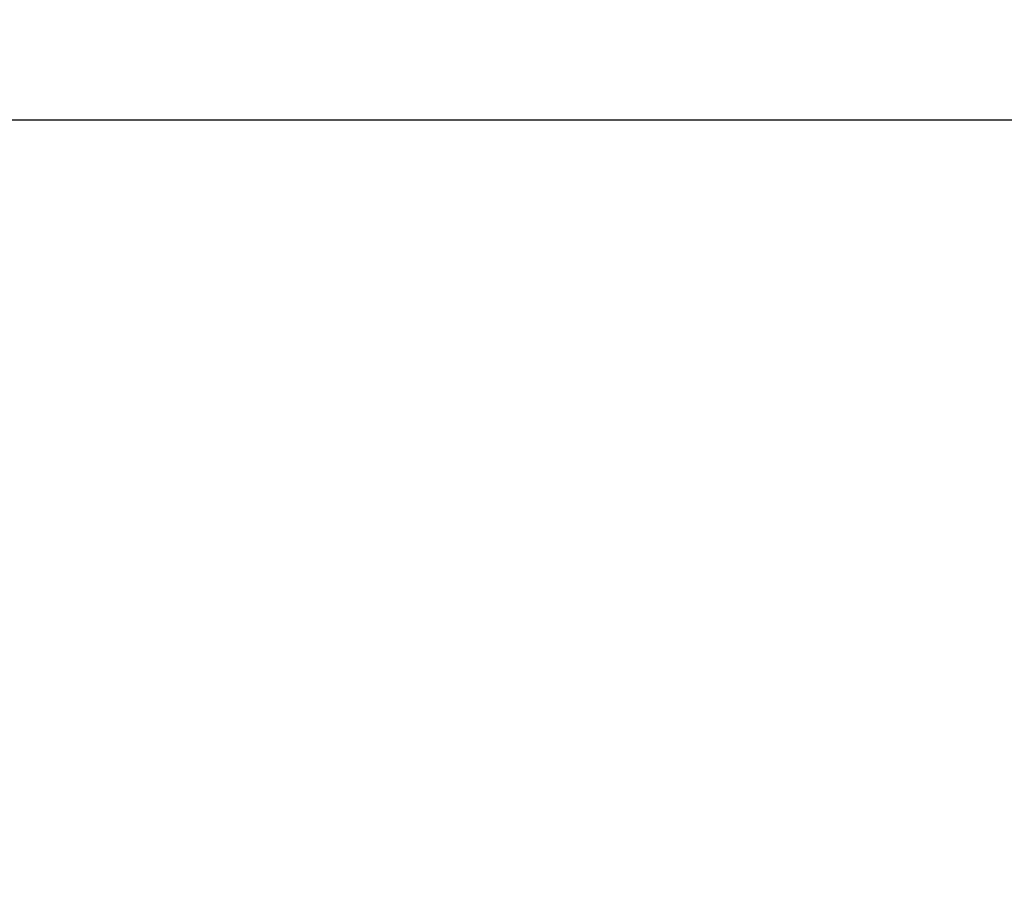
# Model space of a CAD drawing. Header units: millimetres. Extents: x -910 to 990, y -200 to 570.
# Tile 219 of 256: x 672 to 680, y 411 to 418. Entities that reach past the tile are written whole.
import ezdxf

# ---------------------------------------------------------------- set-up
doc = ezdxf.new("R2010")
doc.units = ezdxf.units.MM
doc.layers.add('IGES level 28', color=7, linetype='Continuous', true_color=0xc0c0c0)

msp = doc.modelspace()

# ---------------------------------------------------------------- linework, layer by layer
at = {"layer": 'IGES level 28', "extrusion": (0.707107, -0.707107, -2.36838e-12)}
msp.add_arc((1330.1159, 594.8678, 212.132), 604.6941, 134.6574297, 166.7591405, dxfattribs=at)
at = {"layer": 'IGES level 28', "extrusion": (-0.707107, 0.707107, -2.35922e-16)}
msp.add_arc((-1330.1159, 594.8678, -212.132), 604.6941, 13.2408595, 45.3425703, dxfattribs=at)
at = {"layer": 'IGES level 28'}
msp.add_open_spline([(117.5334, 488.4891, 1022.8781), (131.8217, 487.8786, 1022.0165), (146.1064, 487.2469, 1021.1198), (174.6613, 485.8929, 1019.1844), (188.9317, 485.1722, 1018.148), (217.4419, 483.5382, 1015.7775), (231.7007, 482.6239, 1014.4425), (260.0453, 480.4082, 1011.166), (274.1204, 479.0934, 1009.205), (302.0127, 475.9388, 1004.4108), (315.8309, 474.1029, 1001.5803), (343.324, 470.1885, 995.4047), (357.0091, 468.1314, 992.0937), (384.3344, 463.9947, 985.2771), (397.9594, 461.8818, 981.7218), (418.2536, 458.4909, 975.8614), (424.9946, 457.324, 973.8201), (438.4134, 454.8931, 969.505), (445.0802, 453.6309, 967.2343), (464.8095, 449.6952, 960.0386), (477.6405, 446.865, 954.721), (502.3916, 440.6746, 942.5859), (514.3102, 437.3157, 935.7649), (531.5482, 432.0174, 924.424), (537.1875, 430.208, 920.4586), (548.2588, 426.5248, 912.1589), (553.6869, 424.6518, 907.8253), (569.4636, 419.0448, 894.4576), (579.3836, 415.2988, 885.003), (598.1713, 407.9358, 865.0873), (607.039, 404.3184, 854.6263), (619.607, 399.0748, 838.2), (623.6756, 397.3577, 832.6035), (631.5539, 393.9926, 821.1493), (635.3652, 392.3428, 815.2833), (653.5249, 384.3683, 785.5536), (665.3077, 378.7913, 760.2581), (674.3176, 374.3176, 733.3701)], degree=3, knots=[1, 1, 1, 1, 1.0625, 1.0625, 1.125, 1.125, 1.1875, 1.1875, 1.25, 1.25, 1.3125, 1.3125, 1.375, 1.375, 1.4375, 1.4375, 1.46875, 1.46875, 1.5, 1.5, 1.5625, 1.5625, 1.625, 1.625, 1.65625, 1.65625, 1.6875, 1.6875, 1.75, 1.75, 1.8125, 1.8125, 1.84375, 1.84375, 1.875, 1.875, 2, 2, 2, 2], dxfattribs=at)
msp.add_open_spline([(117.5334, 488.4891, 1022.8781), (131.8217, 487.8786, 1022.0165), (146.1064, 487.2469, 1021.1198), (174.6613, 485.8929, 1019.1844), (188.9317, 485.1722, 1018.148), (217.4419, 483.5382, 1015.7775), (231.7007, 482.6239, 1014.4425), (260.0453, 480.4082, 1011.166), (274.1204, 479.0934, 1009.205), (302.0127, 475.9388, 1004.4108), (315.8309, 474.1029, 1001.5803), (343.324, 470.1885, 995.4047), (357.0091, 468.1314, 992.0937), (384.3344, 463.9947, 985.2771), (397.9594, 461.8818, 981.7218), (418.2536, 458.4909, 975.8614), (424.9946, 457.324, 973.8201), (438.4134, 454.8931, 969.505), (445.0802, 453.6309, 967.2343), (464.8095, 449.6952, 960.0386), (477.6405, 446.865, 954.721), (502.3916, 440.6746, 942.5859), (514.3102, 437.3157, 935.7649), (531.5482, 432.0174, 924.424), (537.1875, 430.208, 920.4586), (548.2588, 426.5248, 912.1589), (553.6869, 424.6518, 907.8253), (569.4636, 419.0448, 894.4576), (579.3836, 415.2988, 885.003), (598.1713, 407.9358, 865.0873), (607.039, 404.3184, 854.6263), (619.607, 399.0748, 838.2), (623.6756, 397.3577, 832.6035), (631.5539, 393.9926, 821.1493), (635.3652, 392.3428, 815.2833), (653.5249, 384.3683, 785.5536), (665.3077, 378.7913, 760.2581), (674.3176, 374.3176, 733.3701)], degree=3, knots=[1, 1, 1, 1, 1.0625, 1.0625, 1.125, 1.125, 1.1875, 1.1875, 1.25, 1.25, 1.3125, 1.3125, 1.375, 1.375, 1.4375, 1.4375, 1.46875, 1.46875, 1.5, 1.5, 1.5625, 1.5625, 1.625, 1.625, 1.65625, 1.65625, 1.6875, 1.6875, 1.75, 1.75, 1.8125, 1.8125, 1.84375, 1.84375, 1.875, 1.875, 2, 2, 2, 2], dxfattribs=at)
msp.add_open_spline([(717.2703, 417.2703, 889.8314), (645.6541, 417.2703, 889.8314), (574.0379, 417.2703, 889.8314)], degree=2, dxfattribs=at)

doc.saveas('drawing.dxf')
